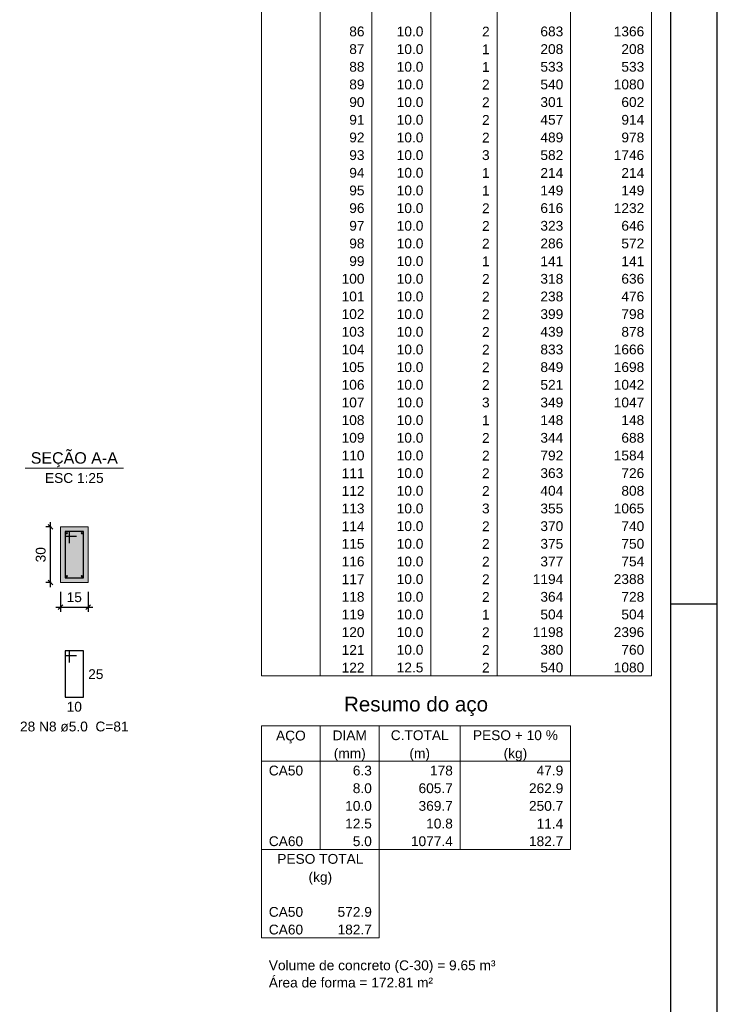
# Model space of a CAD drawing. Header units: millimetres. Extents: x 0 to 119, y 0 to 84.
# Tile 26 of 31: x 104 to 119, y 21 to 42. Entities that reach past the tile are written whole.
import ezdxf

# ---------------------------------------------------------------- set-up
doc = ezdxf.new("R2010")
doc.units = ezdxf.units.MM
doc.header["$MEASUREMENT"] = 0
doc.linetypes.add('NULL', pattern=[0])
doc.layers.get('0').update_dxf_attribs({"lineweight": 18})
for name, color, linetype, lineweight in [('Descrição da armadura', 7, 'Continuous', 0), ('DT-Barras na forma', 2, 'Continuous', 30), ('DT-Barras no corte', 5, 'Continuous', 5), ('DT-Barras rebatidas', 2, 'Continuous', 30), ('DT-Cotas', 9, 'Continuous', 5), ('DT-Forma', 5, 'Continuous', 5), ('DT-Hachura seção vigas', 254, 'Continuous', 5), ('DT-Relação do aço', 9, 'Continuous', 5), ('DT-Textos', 7, 'Continuous', 5), ('Textos armaduras', 7, 'Continuous', 0)]:
    doc.layers.add(name, color=color, linetype=linetype, lineweight=lineweight)
doc.layers.add('SEDUC_MARF', color=1, linetype='Continuous')
doc.layers.add('SEDUC_MARGG', color=7, linetype='Continuous')
doc.styles.add('Arial', font='txt')
doc.dimstyles.new('UM_25.000000', dxfattribs={"dimtxt": 0.18, "dimasz": 0.1, "dimexe": 0.1, "dimexo": 0.2, "dimgap": 0, "dimtad": 1, "dimtih": 1, "dimtoh": 1, "dimdec": 1, "dimlfac": 25, "dimzin": 0, "dimdsep": 46, "dimtxsty": 'Standard', "dimcen": 0.09, "dimdle": 0.1, "dimadec": 1, "dimazin": 2, "dimtfac": 1, "dimtdec": 4, "dimtofl": 0, "dimtmove": 0, "dimatfit": 3, "dimfxl": 1, "dimtolj": 1, "dimarcsym": 0})

# ---------------------------------------------------------------- blocks, each defined once
blk = doc.blocks.new('_Oblique')
at = {"color": 0, "linetype": 'ByBlock', "lineweight": -2}
blk.add_line((-0.5, -0.5), (0.5, 0.5), dxfattribs=at)
blk = doc.blocks.new('*D285')
at = {"layer": 'Defpoints', "color": 0}
for p in [(104.513555, 31.35792), (104.725355, 31.35792), (104.725355, 30.15792)]:
    blk.add_point(p, dxfattribs=at)
at = {"layer": 'DT-Cotas', "color": 0, "lineweight": -2}
for p, q in [((104.513555, 30.05792), (104.513555, 31.45792)), ((104.525355, 31.35792), (104.413555, 31.35792)), ((104.525355, 30.15792), (104.413555, 30.15792))]:
    blk.add_line(p, q, dxfattribs=at)
at = {"layer": 'DT-Cotas', "color": 0, "lineweight": -2, "xscale": 0.1, "yscale": 0.1, "zscale": 0.1}
for p, rotation in [((104.513555, 31.35792), 90), ((104.513555, 30.15792), 270)]:
    blk.add_blockref('_Oblique', p, dxfattribs=dict(at, rotation=rotation))
at = {"layer": 'DT-Cotas', "color": 7, "insert": (104.301755, 30.75792), "char_height": 0.2118, "attachment_point": 5, "rotation": 90, "style": 'Arial'}
blk.add_mtext('\\A1;30', dxfattribs=at)
blk = doc.blocks.new('*D286')
at = {"layer": 'Defpoints', "color": 0}
for p in [(104.725355, 30.15792), (105.325355, 30.15792), (105.325355, 29.62842)]:
    blk.add_point(p, dxfattribs=at)
at = {"layer": 'DT-Cotas', "color": 0, "lineweight": -2}
for p, q in [((104.725355, 29.95792), (104.725355, 29.52842)), ((105.325355, 29.95792), (105.325355, 29.52842)), ((104.625355, 29.62842), (105.425355, 29.62842))]:
    blk.add_line(p, q, dxfattribs=at)
at = {"layer": 'DT-Cotas', "color": 0, "lineweight": -2, "xscale": 0.1, "yscale": 0.1, "zscale": 0.1, "rotation": 180}
blk.add_blockref('_Oblique', (104.725355, 29.62842), dxfattribs=at)
at = {"layer": 'DT-Cotas', "color": 0, "lineweight": -2, "xscale": 0.1, "yscale": 0.1, "zscale": 0.1}
blk.add_blockref('_Oblique', (105.325355, 29.62842), dxfattribs=at)
at = {"layer": 'DT-Cotas', "color": 7, "insert": (105.025355, 29.84022), "char_height": 0.2118, "attachment_point": 5, "style": 'Arial'}
blk.add_mtext('\\A1;15', dxfattribs=at)

msp = doc.modelspace()

# ---------------------------------------------------------------- hatches: boundary and pattern name
at = {"layer": 'DT-Hachura seção vigas', "linetype": 'Continuous'}
msp.add_hatch(color=254, dxfattribs=at).paths.add_polyline_path([(104.7254, 30.1579), (104.7254, 30.1579), (105.3254, 30.1579), (105.3254, 31.3579), (104.7254, 31.3579), (104.7254, 30.1579)])

# ---------------------------------------------------------------- linework, layer by layer
at = {"layer": 'DT-Barras na forma'}
for p, q in [((104.9254, 31.2579), (104.8254, 31.2579)), ((104.8254, 31.2579), (104.8254, 30.2579)), ((105.2254, 31.2579), (104.8254, 31.2579)), ((104.8254, 31.2579), (104.8254, 31.1579)), ((104.9254, 31.0079), (104.9254, 31.2579)), ((105.2254, 30.2579), (105.2254, 31.2579)), ((104.8254, 31.1579), (105.0754, 31.1579)), ((104.8254, 30.2579), (105.2254, 30.2579))]:
    msp.add_line(p, q, dxfattribs=at)
at = {"layer": 'DT-Barras no corte'}
for centre in [(104.8614, 31.2219), (105.1894, 31.2219), (104.8614, 30.2939), (105.1894, 30.2939)]:
    msp.add_circle(centre, 0.016, dxfattribs=at)
at = {"layer": 'DT-Barras rebatidas'}
msp.add_lwpolyline([(104.9254, 28.4312), (104.9254, 28.6812), (104.8254, 28.6812), (104.8254, 27.6812), (105.2254, 27.6812), (105.2254, 28.6812), (104.8254, 28.6812), (104.8254, 28.5812), (105.0754, 28.5812)], dxfattribs=at)
at = {"layer": 'DT-Forma'}
for p, q in [((105.3254, 31.3579), (104.7254, 31.3579)), ((104.7254, 31.3579), (104.7254, 30.1579)), ((105.3254, 30.1579), (105.3254, 31.3579)), ((104.7254, 30.1579), (105.3254, 30.1579))]:
    msp.add_line(p, q, dxfattribs=at)
at = {"layer": 'DT-Relação do aço', "linetype": 'Continuous'}
for p, q in [((109.0634, 74.6575), (109.0634, 28.1462)), ((110.3342, 74.6575), (110.3342, 28.1462)), ((111.4462, 74.6575), (111.4462, 28.1462)), ((112.7169, 74.6575), (112.7169, 28.1462)), ((114.1466, 74.6575), (114.1466, 28.1462)), ((115.7351, 74.6575), (115.7351, 28.1462)), ((117.4825, 74.6575), (117.4825, 28.1462)), ((109.0634, 28.1462), (117.4825, 28.1462)), ((109.0634, 27.066), (115.7351, 27.066)), ((109.0634, 27.066), (109.0634, 26.3036)), ((110.3342, 27.066), (110.3342, 26.3036)), ((111.605, 27.066), (111.605, 26.3036)), ((113.3524, 27.066), (113.3524, 26.3036)), ((115.7351, 27.066), (115.7351, 26.3036)), ((109.0634, 26.3036), (115.7351, 26.3036)), ((109.0634, 26.3036), (109.0634, 24.3974)), ((110.3342, 26.3036), (110.3342, 24.3974)), ((111.605, 26.3036), (111.605, 24.3974)), ((113.3524, 26.3036), (113.3524, 24.3974)), ((115.7351, 26.3036), (115.7351, 24.3974)), ((109.0634, 24.3974), (115.7351, 24.3974)), ((109.0634, 24.3974), (109.0634, 23.2536)), ((111.605, 24.3974), (111.605, 23.2536)), ((109.0634, 23.2536), (109.0634, 22.4912)), ((111.605, 23.2536), (111.605, 22.4912)), ((109.0634, 22.4912), (111.605, 22.4912))]:
    msp.add_line(p, q, dxfattribs=at)
at = {"layer": 'DT-Textos'}
msp.add_line((103.9664, 32.6228), (106.0844, 32.6228), dxfattribs=at)
at = {"layer": 'SEDUC_MARF'}
msp.add_line((117.9, 29.7), (118.9, 29.7), dxfattribs=at)
msp.add_lwpolyline([(118.9, 84.1), (0, 84.1), (0, 0), (118.9, 0)], close=True, dxfattribs=at)
at = {"layer": 'SEDUC_MARGG'}
msp.add_lwpolyline([(2.5, 1), (117.9, 1), (117.9, 83.1), (2.5, 83.1), (2.5, 1)], dxfattribs=at)

# ---------------------------------------------------------------- texts
at = {"layer": 'Descrição da armadura', "linetype": 'NULL', "insert": (105.0258, 26.9398), "char_height": 0.2118, "width": 4.594404, "attachment_point": 8, "line_spacing_factor": 0.9, "style": 'Arial'}
msp.add_mtext('28 N8 ø5.0  C=81', dxfattribs=at)
at = {"layer": 'DT-Relação do aço', "color": 7, "linetype": 'NULL', "line_spacing_factor": 0.9, "style": 'Arial'}
for s, insert, char_height, width, attachment_point in [('86', (111.2873, 41.9408), 0.2118, 0.645137, 9), ('10.0', (112.5581, 41.9408), 0.2118, 1.128848, 9), ('2', (113.9878, 41.9408), 0.2118, 0.322568, 9), ('683', (115.5763, 41.9408), 0.2118, 0.967705, 9), ('1366', (117.3236, 41.9408), 0.2118, 1.290273, 9), ('87', (111.2873, 41.5595), 0.2118, 0.645137, 9), ('10.0', (112.5581, 41.5595), 0.2118, 1.128848, 9), ('1', (113.9878, 41.5595), 0.2118, 0.322568, 9), ('208', (115.5763, 41.5595), 0.2118, 0.967705, 9), ('208', (117.3236, 41.5595), 0.2118, 0.967705, 9), ('88', (111.2873, 41.1783), 0.2118, 0.645137, 9), ('10.0', (112.5581, 41.1783), 0.2118, 1.128848, 9), ('1', (113.9878, 41.1783), 0.2118, 0.322568, 9), ('533', (115.5763, 41.1783), 0.2118, 0.967705, 9), ('533', (117.3236, 41.1783), 0.2118, 0.967705, 9), ('89', (111.2873, 40.797), 0.2118, 0.645137, 9), ('10.0', (112.5581, 40.797), 0.2118, 1.128848, 9), ('2', (113.9878, 40.797), 0.2118, 0.322568, 9), ('540', (115.5763, 40.797), 0.2118, 0.967705, 9), ('1080', (117.3236, 40.797), 0.2118, 1.290273, 9), ('90', (111.2873, 40.4158), 0.2118, 0.645137, 9), ('10.0', (112.5581, 40.4158), 0.2118, 1.128848, 9), ('2', (113.9878, 40.4158), 0.2118, 0.322568, 9), ('301', (115.5763, 40.4158), 0.2118, 0.967705, 9), ('602', (117.3236, 40.4158), 0.2118, 0.967705, 9), ('91', (111.2873, 40.0346), 0.2118, 0.645137, 9), ('10.0', (112.5581, 40.0346), 0.2118, 1.128848, 9), ('2', (113.9878, 40.0346), 0.2118, 0.322568, 9), ('457', (115.5763, 40.0346), 0.2118, 0.967705, 9), ('914', (117.3236, 40.0346), 0.2118, 0.967705, 9), ('92', (111.2873, 39.6533), 0.2118, 0.645137, 9), ('10.0', (112.5581, 39.6533), 0.2118, 1.128848, 9), ('2', (113.9878, 39.6533), 0.2118, 0.322568, 9), ('489', (115.5763, 39.6533), 0.2118, 0.967705, 9), ('978', (117.3236, 39.6533), 0.2118, 0.967705, 9), ('93', (111.2873, 39.2721), 0.2118, 0.645137, 9), ('10.0', (112.5581, 39.2721), 0.2118, 1.128848, 9), ('3', (113.9878, 39.2721), 0.2118, 0.322568, 9), ('582', (115.5763, 39.2721), 0.2118, 0.967705, 9), ('1746', (117.3236, 39.2721), 0.2118, 1.290273, 9), ('94', (111.2873, 38.8908), 0.2118, 0.645137, 9), ('10.0', (112.5581, 38.8908), 0.2118, 1.128848, 9), ('1', (113.9878, 38.8908), 0.2118, 0.322568, 9), ('214', (115.5763, 38.8908), 0.2118, 0.967705, 9), ('214', (117.3236, 38.8908), 0.2118, 0.967705, 9), ('95', (111.2873, 38.5096), 0.2118, 0.645137, 9), ('10.0', (112.5581, 38.5096), 0.2118, 1.128848, 9), ('1', (113.9878, 38.5096), 0.2118, 0.322568, 9), ('149', (115.5763, 38.5096), 0.2118, 0.967705, 9), ('149', (117.3236, 38.5096), 0.2118, 0.967705, 9), ('96', (111.2873, 38.1284), 0.2118, 0.645137, 9), ('10.0', (112.5581, 38.1284), 0.2118, 1.128848, 9), ('2', (113.9878, 38.1284), 0.2118, 0.322568, 9), ('616', (115.5763, 38.1284), 0.2118, 0.967705, 9), ('1232', (117.3236, 38.1284), 0.2118, 1.290273, 9), ('97', (111.2873, 37.7471), 0.2118, 0.645137, 9), ('10.0', (112.5581, 37.7471), 0.2118, 1.128848, 9), ('2', (113.9878, 37.7471), 0.2118, 0.322568, 9), ('323', (115.5763, 37.7471), 0.2118, 0.967705, 9), ('646', (117.3236, 37.7471), 0.2118, 0.967705, 9), ('98', (111.2873, 37.3659), 0.2118, 0.645137, 9), ('10.0', (112.5581, 37.3659), 0.2118, 1.128848, 9), ('2', (113.9878, 37.3659), 0.2118, 0.322568, 9), ('286', (115.5763, 37.3659), 0.2118, 0.967705, 9), ('572', (117.3236, 37.3659), 0.2118, 0.967705, 9), ('99', (111.2873, 36.9846), 0.2118, 0.645137, 9), ('10.0', (112.5581, 36.9846), 0.2118, 1.128848, 9), ('1', (113.9878, 36.9846), 0.2118, 0.322568, 9), ('141', (115.5763, 36.9846), 0.2118, 0.967705, 9), ('141', (117.3236, 36.9846), 0.2118, 0.967705, 9), ('100', (111.2873, 36.6034), 0.2118, 0.967705, 9), ('10.0', (112.5581, 36.6034), 0.2118, 1.128848, 9), ('2', (113.9878, 36.6034), 0.2118, 0.322568, 9), ('318', (115.5763, 36.6034), 0.2118, 0.967705, 9), ('636', (117.3236, 36.6034), 0.2118, 0.967705, 9), ('101', (111.2873, 36.2222), 0.2118, 0.967705, 9), ('10.0', (112.5581, 36.2222), 0.2118, 1.128848, 9), ('2', (113.9878, 36.2222), 0.2118, 0.322568, 9), ('238', (115.5763, 36.2222), 0.2118, 0.967705, 9), ('476', (117.3236, 36.2222), 0.2118, 0.967705, 9), ('102', (111.2873, 35.8409), 0.2118, 0.967705, 9), ('10.0', (112.5581, 35.8409), 0.2118, 1.128848, 9), ('2', (113.9878, 35.8409), 0.2118, 0.322568, 9), ('399', (115.5763, 35.8409), 0.2118, 0.967705, 9), ('798', (117.3236, 35.8409), 0.2118, 0.967705, 9), ('103', (111.2873, 35.4597), 0.2118, 0.967705, 9), ('10.0', (112.5581, 35.4597), 0.2118, 1.128848, 9), ('2', (113.9878, 35.4597), 0.2118, 0.322568, 9), ('439', (115.5763, 35.4597), 0.2118, 0.967705, 9), ('878', (117.3236, 35.4597), 0.2118, 0.967705, 9), ('104', (111.2873, 35.0784), 0.2118, 0.967705, 9), ('10.0', (112.5581, 35.0784), 0.2118, 1.128848, 9), ('2', (113.9878, 35.0784), 0.2118, 0.322568, 9), ('833', (115.5763, 35.0784), 0.2118, 0.967705, 9), ('1666', (117.3236, 35.0784), 0.2118, 1.290273, 9), ('105', (111.2873, 34.6972), 0.2118, 0.967705, 9), ('10.0', (112.5581, 34.6972), 0.2118, 1.128848, 9), ('2', (113.9878, 34.6972), 0.2118, 0.322568, 9), ('849', (115.5763, 34.6972), 0.2118, 0.967705, 9), ('1698', (117.3236, 34.6972), 0.2118, 1.290273, 9), ('106', (111.2873, 34.316), 0.2118, 0.967705, 9), ('10.0', (112.5581, 34.316), 0.2118, 1.128848, 9), ('2', (113.9878, 34.316), 0.2118, 0.322568, 9), ('521', (115.5763, 34.316), 0.2118, 0.967705, 9), ('1042', (117.3236, 34.316), 0.2118, 1.290273, 9), ('107', (111.2873, 33.9347), 0.2118, 0.967705, 9), ('10.0', (112.5581, 33.9347), 0.2118, 1.128848, 9), ('3', (113.9878, 33.9347), 0.2118, 0.322568, 9), ('349', (115.5763, 33.9347), 0.2118, 0.967705, 9), ('1047', (117.3236, 33.9347), 0.2118, 1.290273, 9), ('108', (111.2873, 33.5535), 0.2118, 0.967705, 9), ('10.0', (112.5581, 33.5535), 0.2118, 1.128848, 9), ('1', (113.9878, 33.5535), 0.2118, 0.322568, 9), ('148', (115.5763, 33.5535), 0.2118, 0.967705, 9), ('148', (117.3236, 33.5535), 0.2118, 0.967705, 9), ('109', (111.2873, 33.1722), 0.2118, 0.967705, 9), ('10.0', (112.5581, 33.1722), 0.2118, 1.128848, 9), ('2', (113.9878, 33.1722), 0.2118, 0.322568, 9), ('344', (115.5763, 33.1722), 0.2118, 0.967705, 9), ('688', (117.3236, 33.1722), 0.2118, 0.967705, 9), ('110', (111.2873, 32.791), 0.2118, 0.967705, 9), ('10.0', (112.5581, 32.791), 0.2118, 1.128848, 9), ('2', (113.9878, 32.791), 0.2118, 0.322568, 9), ('792', (115.5763, 32.791), 0.2118, 0.967705, 9), ('1584', (117.3236, 32.791), 0.2118, 1.290273, 9), ('111', (111.2873, 32.4098), 0.2118, 0.967705, 9), ('10.0', (112.5581, 32.4098), 0.2118, 1.128848, 9), ('2', (113.9878, 32.4098), 0.2118, 0.322568, 9), ('363', (115.5763, 32.4098), 0.2118, 0.967705, 9), ('726', (117.3236, 32.4098), 0.2118, 0.967705, 9), ('112', (111.2873, 32.0285), 0.2118, 0.967705, 9), ('10.0', (112.5581, 32.0285), 0.2118, 1.128848, 9), ('2', (113.9878, 32.0285), 0.2118, 0.322568, 9), ('404', (115.5763, 32.0285), 0.2118, 0.967705, 9), ('808', (117.3236, 32.0285), 0.2118, 0.967705, 9), ('113', (111.2873, 31.6473), 0.2118, 0.967705, 9), ('10.0', (112.5581, 31.6473), 0.2118, 1.128848, 9), ('3', (113.9878, 31.6473), 0.2118, 0.322568, 9), ('355', (115.5763, 31.6473), 0.2118, 0.967705, 9), ('1065', (117.3236, 31.6473), 0.2118, 1.290273, 9), ('114', (111.2873, 31.266), 0.2118, 0.967705, 9), ('10.0', (112.5581, 31.266), 0.2118, 1.128848, 9), ('2', (113.9878, 31.266), 0.2118, 0.322568, 9), ('370', (115.5763, 31.266), 0.2118, 0.967705, 9), ('740', (117.3236, 31.266), 0.2118, 0.967705, 9), ('115', (111.2873, 30.8848), 0.2118, 0.967705, 9), ('10.0', (112.5581, 30.8848), 0.2118, 1.128848, 9), ('2', (113.9878, 30.8848), 0.2118, 0.322568, 9), ('375', (115.5763, 30.8848), 0.2118, 0.967705, 9), ('750', (117.3236, 30.8848), 0.2118, 0.967705, 9), ('116', (111.2873, 30.5036), 0.2118, 0.967705, 9), ('10.0', (112.5581, 30.5036), 0.2118, 1.128848, 9), ('2', (113.9878, 30.5036), 0.2118, 0.322568, 9), ('377', (115.5763, 30.5036), 0.2118, 0.967705, 9), ('754', (117.3236, 30.5036), 0.2118, 0.967705, 9), ('117', (111.2873, 30.1223), 0.2118, 0.967705, 9), ('10.0', (112.5581, 30.1223), 0.2118, 1.128848, 9), ('2', (113.9878, 30.1223), 0.2118, 0.322568, 9), ('1194', (115.5763, 30.1223), 0.2118, 1.290273, 9), ('2388', (117.3236, 30.1223), 0.2118, 1.290273, 9), ('118', (111.2873, 29.7411), 0.2118, 0.967705, 9), ('10.0', (112.5581, 29.7411), 0.2118, 1.128848, 9), ('2', (113.9878, 29.7411), 0.2118, 0.322568, 9), ('364', (115.5763, 29.7411), 0.2118, 0.967705, 9), ('728', (117.3236, 29.7411), 0.2118, 0.967705, 9), ('119', (111.2873, 29.3598), 0.2118, 0.967705, 9), ('10.0', (112.5581, 29.3598), 0.2118, 1.128848, 9), ('1', (113.9878, 29.3598), 0.2118, 0.322568, 9), ('504', (115.5763, 29.3598), 0.2118, 0.967705, 9), ('504', (117.3236, 29.3598), 0.2118, 0.967705, 9), ('120', (111.2873, 28.9786), 0.2118, 0.967705, 9), ('10.0', (112.5581, 28.9786), 0.2118, 1.128848, 9), ('2', (113.9878, 28.9786), 0.2118, 0.322568, 9), ('1198', (115.5763, 28.9786), 0.2118, 1.290273, 9), ('2396', (117.3236, 28.9786), 0.2118, 1.290273, 9), ('121', (111.2873, 28.5974), 0.2118, 0.967705, 9), ('10.0', (112.5581, 28.5974), 0.2118, 1.128848, 9), ('2', (113.9878, 28.5974), 0.2118, 0.322568, 9), ('380', (115.5763, 28.5974), 0.2118, 0.967705, 9), ('760', (117.3236, 28.5974), 0.2118, 0.967705, 9), ('122', (111.2873, 28.2161), 0.2118, 0.967705, 9), ('12.5', (112.5581, 28.2161), 0.2118, 1.128848, 9), ('2', (113.9878, 28.2161), 0.2118, 0.322568, 9), ('540', (115.5763, 28.2161), 0.2118, 0.967705, 9), ('1080', (117.3236, 28.2161), 0.2118, 1.290273, 9), ('Resumo do aço', (112.3992, 27.2778), 0.3177, 6.163437, 8), ('DIAM', (110.9696, 26.7547), 0.2118, 1.45, 8), ('C.TOTAL', (112.4787, 26.7547), 0.2118, 2.449141, 8), ('PESO + 10 %', (114.5437, 26.7547), 0.2118, 3.594697, 8), ('AÇO', (109.6988, 26.6848), 0.2118, 1.256855, 8), ('(mm)', (110.9696, 26.3036), 0.2118, 1.352578, 8), ('(m)', (112.4787, 26.3036), 0.2118, 0.869434, 8), ('(kg)', (114.5437, 26.3036), 0.2118, 0.998857, 8), ('CA50', (109.2223, 25.9922), 0.2118, 1.45085, 7), ('6.3', (111.4462, 25.9922), 0.2118, 0.806279, 9), ('178', (113.1935, 25.9922), 0.2118, 0.967705, 9), ('47.9', (115.5763, 25.9922), 0.2118, 1.128848, 9), ('8.0', (111.4462, 25.611), 0.2118, 0.806279, 9), ('605.7', (113.1935, 25.611), 0.2118, 1.451416, 9), ('262.9', (115.5763, 25.611), 0.2118, 1.451416, 9), ('10.0', (111.4462, 25.2297), 0.2118, 1.128848, 9), ('369.7', (113.1935, 25.2297), 0.2118, 1.451416, 9), ('250.7', (115.5763, 25.2297), 0.2118, 1.451416, 9), ('12.5', (111.4462, 24.8485), 0.2118, 1.128848, 9), ('10.8', (113.1935, 24.8485), 0.2118, 1.128848, 9), ('11.4', (115.5763, 24.8485), 0.2118, 1.128848, 9), ('CA60', (109.2223, 24.4673), 0.2118, 1.45085, 7), ('5.0', (111.4462, 24.4673), 0.2118, 0.806279, 9), ('1077.4', (113.1935, 24.4673), 0.2118, 1.773984, 9), ('182.7', (115.5763, 24.4673), 0.2118, 1.451416, 9), ('PESO TOTAL', (110.3342, 24.086), 0.2118, 3.641992, 8), ('(kg)', (110.3342, 23.6349), 0.2118, 0.998857, 8), ('CA50', (109.2223, 22.9423), 0.2118, 1.45085, 7), ('572.9', (111.4462, 22.9423), 0.2118, 1.451416, 9), ('CA60', (109.2223, 22.5611), 0.2118, 1.45085, 7), ('182.7', (111.4462, 22.5611), 0.2118, 1.451416, 9), ('Volume de concreto (C-30) = 9.65 m³', (109.2223, 21.7287), 0.2118, 9.590391, 7), ('Área de forma = 172.81 m²', (109.2223, 21.4173), 0.2118, 6.947539, 7)]:
    msp.add_mtext(s, dxfattribs=dict(at, insert=insert, char_height=char_height, width=width, attachment_point=attachment_point))
at = {"layer": 'DT-Textos', "linetype": 'NULL', "attachment_point": 8, "line_spacing_factor": 0.798, "style": 'Arial'}
for s, insert, char_height, width in [('SEÇÃO A-A', (105.0258, 32.6469), 0.2471, 3.812061), ('ESC 1:25', (105.0258, 32.3048), 0.2118, 2.482559)]:
    msp.add_mtext(s, dxfattribs=dict(at, insert=insert, char_height=char_height, width=width))
at = {"layer": 'Textos armaduras', "linetype": 'NULL', "char_height": 0.2118, "width": 1.045137, "line_spacing_factor": 0.9, "style": 'Arial'}
for s, insert, attachment_point in [('25', (105.3254, 28.2871), 1), ('10', (105.0254, 27.5839), 2)]:
    msp.add_mtext(s, dxfattribs=dict(at, insert=insert, attachment_point=attachment_point))

# ---------------------------------------------------------------- dimensions: what is measured, and where the dimension line sits
at = {"layer": 'DT-Cotas'}
dim = msp.add_linear_dim(base=(104.5136, 31.3579), p1=(104.7254, 30.1579), p2=(104.7254, 31.3579), angle=90, dimstyle='UM_25.000000', override={"dimtxt": 0.2118, "dimasz": 0.1, "dimexe": 0.1, "dimexo": 0.2, "dimtad": 1, "dimtih": 0, "dimtoh": 0, "dimdec": 1, "dimlfac": 25, "dimzin": 8, "dimtxsty": 'Arial', "dimblk": 'Oblique', "dimblk1": 'Oblique', "dimblk2": 'Oblique', "dimsah": 1, "dimdle": 0.1, "dimse1": 0, "dimse2": 0, "dimclrt": 7, "dimadec": 1, "dimazin": 3, "dimtmove": 2, "dimldrblk": 'Oblique'}, dxfattribs=at)
dim.commit()
dim.dimension.update_dxf_attribs({"geometry": '*D285', "text_midpoint": (104.3018, 30.7579), "dimtype": 160, "text_rotation": 90})
dim = msp.add_linear_dim(base=(105.3254, 29.6284), p1=(104.7254, 30.1579), p2=(105.3254, 30.1579), dimstyle='UM_25.000000', override={"dimtxt": 0.2118, "dimasz": 0.1, "dimexe": 0.1, "dimexo": 0.2, "dimtad": 1, "dimtih": 0, "dimtoh": 0, "dimdec": 1, "dimlfac": 25, "dimzin": 8, "dimtxsty": 'Arial', "dimblk": 'Oblique', "dimblk1": 'Oblique', "dimblk2": 'Oblique', "dimsah": 1, "dimdle": 0.1, "dimse1": 0, "dimse2": 0, "dimclrt": 7, "dimadec": 1, "dimazin": 3, "dimtmove": 2, "dimldrblk": 'Oblique'}, dxfattribs=at)
dim.commit()
dim.dimension.update_dxf_attribs({"geometry": '*D286', "text_midpoint": (105.0254, 29.8402), "dimtype": 160})

doc.saveas('drawing.dxf')
